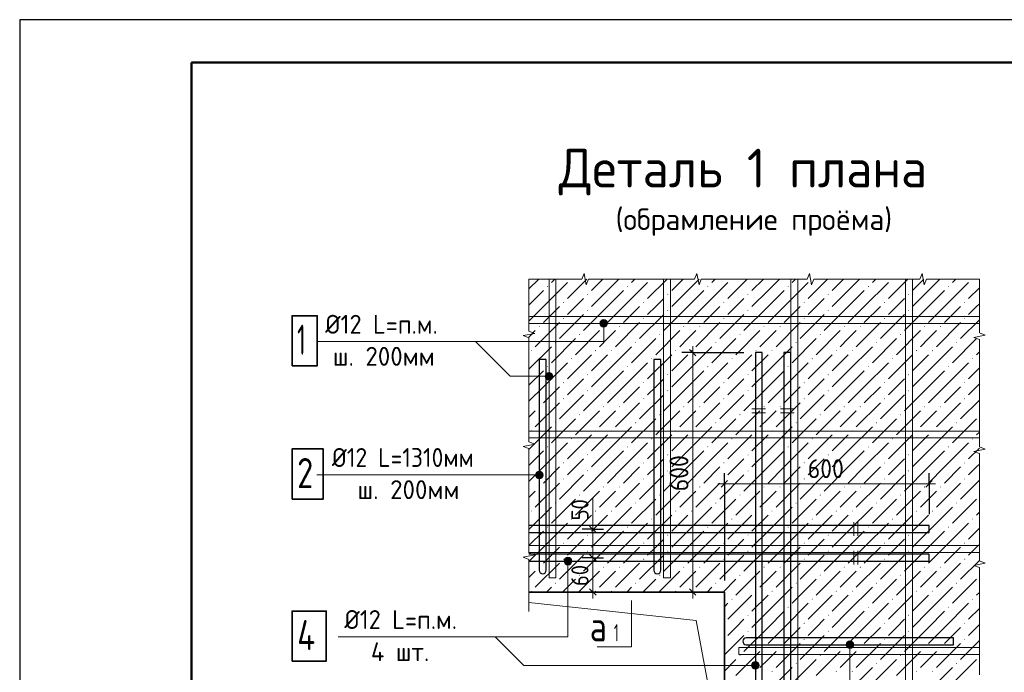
# Model space of a CAD drawing. Header units: millimetres. Extents: x 0 to 50400, y 0 to 35640.
# Tile 16 of 34: x 0 to 13743, y 26525 to 35640. Entities that reach past the tile are written whole.
import ezdxf

# ---------------------------------------------------------------- set-up
doc = ezdxf.new("R2010")
doc.units = ezdxf.units.MM
for name, color, linetype, lineweight in [('Standard', 7, 'Continuous', 25), ('Размерная линия_ общее', 7, 'Continuous', 13), ('Текст_ общее', 7, 'Continuous', 25)]:
    doc.layers.add(name, color=color, linetype=linetype, lineweight=lineweight)
doc.styles.add('ISOCPEUR', font='txt')

msp = doc.modelspace()

# ---------------------------------------------------------------- hatches: boundary and pattern name
at = {"layer": 'Standard', "linetype": 'Continuous', "lineweight": 13, "transparency": 33554687}
for points in [[(7358, 31913), (7365, 31921), (7373, 31913), (7365, 31906)], [(8478, 31913), (8485, 31921), (8493, 31913), (8485, 31906)], [(9598, 31913), (9605, 31921), (9613, 31913), (9605, 31906)], [(10718, 31913), (10725, 31921), (10733, 31913), (10725, 31906)], [(11838, 31913), (11845, 31921), (11853, 31913), (11845, 31906)], [(12958, 31913), (12965, 31921), (12973, 31913), (12965, 31906)], [(7918, 31801), (7925, 31809), (7933, 31801), (7925, 31794)], [(9038, 31801), (9045, 31809), (9053, 31801), (9045, 31794)], [(10158, 31801), (10165, 31809), (10173, 31801), (10165, 31794)], [(11278, 31801), (11285, 31809), (11293, 31801), (11285, 31794)], [(12398, 31801), (12405, 31809), (12413, 31801), (12405, 31794)], [(7582, 31689), (7589, 31697), (7597, 31689), (7589, 31682)], [(8702, 31689), (8709, 31697), (8717, 31689), (8709, 31682)], [(9822, 31689), (9829, 31697), (9837, 31689), (9829, 31682)], [(10942, 31689), (10949, 31697), (10957, 31689), (10949, 31682)], [(12062, 31689), (12069, 31697), (12077, 31689), (12069, 31682)], [(13182, 31689), (13189, 31697), (13197, 31689), (13189, 31682)], [(7582, 31465), (7589, 31473), (7597, 31465), (7589, 31458)], [(7918, 31577), (7925, 31585), (7933, 31577), (7925, 31570)], [(8702, 31465), (8709, 31473), (8717, 31465), (8709, 31458)], [(9038, 31577), (9045, 31585), (9053, 31577), (9045, 31570)], [(9822, 31465), (9829, 31473), (9837, 31465), (9829, 31458)], [(10158, 31577), (10165, 31585), (10173, 31577), (10165, 31570)], [(10942, 31465), (10949, 31473), (10957, 31465), (10949, 31458)], [(11278, 31577), (11285, 31585), (11293, 31577), (11285, 31570)], [(12062, 31465), (12069, 31473), (12077, 31465), (12069, 31458)], [(12398, 31577), (12405, 31585), (12413, 31577), (12405, 31570)], [(13182, 31465), (13189, 31473), (13197, 31465), (13189, 31458)], [(7246, 31353), (7253, 31361), (7261, 31353), (7253, 31346)], [(8142, 31353), (8149, 31361), (8157, 31353), (8149, 31346)], [(8366, 31353), (8373, 31361), (8381, 31353), (8373, 31346)], [(9262, 31353), (9269, 31361), (9277, 31353), (9269, 31346)], [(9486, 31353), (9493, 31361), (9501, 31353), (9493, 31346)], [(10382, 31353), (10389, 31361), (10397, 31353), (10389, 31346)], [(10606, 31353), (10613, 31361), (10621, 31353), (10613, 31346)], [(11502, 31353), (11509, 31361), (11517, 31353), (11509, 31346)], [(11726, 31353), (11733, 31361), (11741, 31353), (11733, 31346)], [(12622, 31353), (12629, 31361), (12637, 31353), (12629, 31346)], [(12846, 31353), (12853, 31361), (12861, 31353), (12853, 31346)], [(7806, 31241), (7813, 31249), (7821, 31241), (7813, 31234)], [(8926, 31241), (8933, 31249), (8941, 31241), (8933, 31234)], [(10046, 31241), (10053, 31249), (10061, 31241), (10053, 31234)], [(11166, 31241), (11173, 31249), (11181, 31241), (11173, 31234)], [(12286, 31241), (12293, 31249), (12301, 31241), (12293, 31234)], [(7470, 31129), (7477, 31137), (7485, 31129), (7477, 31122)], [(8590, 31129), (8597, 31137), (8605, 31129), (8597, 31122)], [(9710, 31129), (9717, 31137), (9725, 31129), (9717, 31122)], [(10830, 31129), (10837, 31137), (10845, 31129), (10837, 31122)], [(11950, 31129), (11957, 31137), (11965, 31129), (11957, 31122)], [(13070, 31129), (13077, 31137), (13085, 31129), (13077, 31122)], [(7134, 31017), (7141, 31025), (7149, 31017), (7141, 31010)], [(8030, 31017), (8037, 31025), (8045, 31017), (8037, 31010)], [(8254, 31017), (8261, 31025), (8269, 31017), (8261, 31010)], [(9150, 31017), (9157, 31025), (9165, 31017), (9157, 31010)], [(9374, 31017), (9381, 31025), (9389, 31017), (9381, 31010)], [(10270, 31017), (10277, 31025), (10285, 31017), (10277, 31010)], [(10494, 31017), (10501, 31025), (10509, 31017), (10501, 31010)], [(11390, 31017), (11397, 31025), (11405, 31017), (11397, 31010)], [(11614, 31017), (11621, 31025), (11629, 31017), (11621, 31010)], [(12510, 31017), (12517, 31025), (12525, 31017), (12517, 31010)], [(12734, 31017), (12741, 31025), (12749, 31017), (12741, 31010)], [(7358, 30793), (7365, 30801), (7373, 30793), (7365, 30786)], [(7694, 30905), (7701, 30913), (7709, 30905), (7701, 30898)], [(8478, 30793), (8485, 30801), (8493, 30793), (8485, 30786)], [(8814, 30905), (8821, 30913), (8829, 30905), (8821, 30898)], [(9598, 30793), (9605, 30801), (9613, 30793), (9605, 30786)], [(9934, 30905), (9941, 30913), (9949, 30905), (9941, 30898)], [(10718, 30793), (10725, 30801), (10733, 30793), (10725, 30786)], [(11054, 30905), (11061, 30913), (11069, 30905), (11061, 30898)], [(11838, 30793), (11845, 30801), (11853, 30793), (11845, 30786)], [(12174, 30905), (12181, 30913), (12189, 30905), (12181, 30898)], [(12958, 30793), (12965, 30801), (12973, 30793), (12965, 30786)], [(13294, 30905), (13301, 30913), (13309, 30905), (13301, 30898)], [(7918, 30681), (7925, 30689), (7933, 30681), (7925, 30674)], [(9038, 30681), (9045, 30689), (9053, 30681), (9045, 30674)], [(10158, 30681), (10165, 30689), (10173, 30681), (10165, 30674)], [(11278, 30681), (11285, 30689), (11293, 30681), (11285, 30674)], [(12398, 30681), (12405, 30689), (12413, 30681), (12405, 30674)], [(7582, 30569), (7589, 30577), (7597, 30569), (7589, 30562)], [(8702, 30569), (8709, 30577), (8717, 30569), (8709, 30562)], [(9822, 30569), (9829, 30577), (9837, 30569), (9829, 30562)], [(10942, 30569), (10949, 30577), (10957, 30569), (10949, 30562)], [(12062, 30569), (12069, 30577), (12077, 30569), (12069, 30562)], [(13182, 30569), (13189, 30577), (13197, 30569), (13189, 30562)], [(7918, 30457), (7925, 30465), (7933, 30457), (7925, 30450)], [(9038, 30457), (9045, 30465), (9053, 30457), (9045, 30450)], [(10158, 30457), (10165, 30465), (10173, 30457), (10165, 30450)], [(11278, 30457), (11285, 30465), (11293, 30457), (11285, 30450)], [(12398, 30457), (12405, 30465), (12413, 30457), (12405, 30450)], [(7246, 30233), (7253, 30241), (7261, 30233), (7253, 30226)], [(7582, 30345), (7589, 30353), (7597, 30345), (7589, 30338)], [(8142, 30233), (8149, 30241), (8157, 30233), (8149, 30226)], [(8366, 30233), (8373, 30241), (8381, 30233), (8373, 30226)], [(8702, 30345), (8709, 30353), (8717, 30345), (8709, 30338)], [(9262, 30233), (9269, 30241), (9277, 30233), (9269, 30226)], [(9486, 30233), (9493, 30241), (9501, 30233), (9493, 30226)], [(9822, 30345), (9829, 30353), (9837, 30345), (9829, 30338)], [(10382, 30233), (10389, 30241), (10397, 30233), (10389, 30226)], [(10606, 30233), (10613, 30241), (10621, 30233), (10613, 30226)], [(10942, 30345), (10949, 30353), (10957, 30345), (10949, 30338)], [(11502, 30233), (11509, 30241), (11517, 30233), (11509, 30226)], [(11726, 30233), (11733, 30241), (11741, 30233), (11733, 30226)], [(12062, 30345), (12069, 30353), (12077, 30345), (12069, 30338)], [(12622, 30233), (12629, 30241), (12637, 30233), (12629, 30226)], [(12846, 30233), (12853, 30241), (12861, 30233), (12853, 30226)], [(13182, 30345), (13189, 30353), (13197, 30345), (13189, 30338)], [(7806, 30121), (7813, 30129), (7821, 30121), (7813, 30114)], [(8926, 30121), (8933, 30129), (8941, 30121), (8933, 30114)], [(10046, 30121), (10053, 30129), (10061, 30121), (10053, 30114)], [(11166, 30121), (11173, 30129), (11181, 30121), (11173, 30114)], [(12286, 30121), (12293, 30129), (12301, 30121), (12293, 30114)], [(7470, 30009), (7477, 30017), (7485, 30009), (7477, 30002)], [(8590, 30009), (8597, 30017), (8605, 30009), (8597, 30002)], [(9710, 30009), (9717, 30017), (9725, 30009), (9717, 30002)], [(10830, 30009), (10837, 30017), (10845, 30009), (10837, 30002)], [(11950, 30009), (11957, 30017), (11965, 30009), (11957, 30002)], [(13070, 30009), (13077, 30017), (13085, 30009), (13077, 30002)], [(7134, 29897), (7141, 29905), (7149, 29897), (7141, 29890)], [(8030, 29897), (8037, 29905), (8045, 29897), (8037, 29890)], [(8254, 29897), (8261, 29905), (8269, 29897), (8261, 29890)], [(9150, 29897), (9157, 29905), (9165, 29897), (9157, 29890)], [(9374, 29897), (9381, 29905), (9389, 29897), (9381, 29890)], [(10270, 29897), (10277, 29905), (10285, 29897), (10277, 29890)], [(10494, 29897), (10501, 29905), (10509, 29897), (10501, 29890)], [(11390, 29897), (11397, 29905), (11405, 29897), (11397, 29890)], [(11614, 29897), (11621, 29905), (11629, 29897), (11621, 29890)], [(12510, 29897), (12517, 29905), (12525, 29897), (12517, 29890)], [(12734, 29897), (12741, 29905), (12749, 29897), (12741, 29890)], [(7694, 29785), (7701, 29793), (7709, 29785), (7701, 29778)], [(8814, 29785), (8821, 29793), (8829, 29785), (8821, 29778)], [(9934, 29785), (9941, 29793), (9949, 29785), (9941, 29778)], [(11054, 29785), (11061, 29793), (11069, 29785), (11061, 29778)], [(12174, 29785), (12181, 29793), (12189, 29785), (12181, 29778)], [(13294, 29785), (13301, 29793), (13309, 29785), (13301, 29778)], [(7358, 29673), (7365, 29681), (7373, 29673), (7365, 29666)], [(7918, 29561), (7925, 29569), (7933, 29561), (7925, 29554)], [(8478, 29673), (8485, 29681), (8493, 29673), (8485, 29666)], [(9038, 29561), (9045, 29569), (9053, 29561), (9045, 29554)], [(9598, 29673), (9605, 29681), (9613, 29673), (9605, 29666)], [(10158, 29561), (10165, 29569), (10173, 29561), (10165, 29554)], [(10718, 29673), (10725, 29681), (10733, 29673), (10725, 29666)], [(11278, 29561), (11285, 29569), (11293, 29561), (11285, 29554)], [(11838, 29673), (11845, 29681), (11853, 29673), (11845, 29666)], [(12398, 29561), (12405, 29569), (12413, 29561), (12405, 29554)], [(12958, 29673), (12965, 29681), (12973, 29673), (12965, 29666)], [(7582, 29449), (7589, 29457), (7597, 29449), (7589, 29442)], [(8702, 29449), (8709, 29457), (8717, 29449), (8709, 29442)], [(9822, 29449), (9829, 29457), (9837, 29449), (9829, 29442)], [(10942, 29449), (10949, 29457), (10957, 29449), (10949, 29442)], [(12062, 29449), (12069, 29457), (12077, 29449), (12069, 29442)], [(13182, 29449), (13189, 29457), (13197, 29449), (13189, 29442)], [(7918, 29337), (7925, 29345), (7933, 29337), (7925, 29330)], [(9038, 29337), (9045, 29345), (9053, 29337), (9045, 29330)], [(10158, 29337), (10165, 29345), (10173, 29337), (10165, 29330)], [(11278, 29337), (11285, 29345), (11293, 29337), (11285, 29330)], [(12398, 29337), (12405, 29345), (12413, 29337), (12405, 29330)], [(7582, 29225), (7589, 29233), (7597, 29225), (7589, 29218)], [(8702, 29225), (8709, 29233), (8717, 29225), (8709, 29218)], [(9822, 29225), (9829, 29233), (9837, 29225), (9829, 29218)], [(10942, 29225), (10949, 29233), (10957, 29225), (10949, 29218)], [(12062, 29225), (12069, 29233), (12077, 29225), (12069, 29218)], [(13182, 29225), (13189, 29233), (13197, 29225), (13189, 29218)], [(7246, 29113), (7253, 29121), (7261, 29113), (7253, 29106)], [(7806, 29001), (7813, 29009), (7821, 29001), (7813, 28994)], [(8142, 29113), (8149, 29121), (8157, 29113), (8149, 29106)], [(8366, 29113), (8373, 29121), (8381, 29113), (8373, 29106)], [(8926, 29001), (8933, 29009), (8941, 29001), (8933, 28994)], [(9262, 29113), (9269, 29121), (9277, 29113), (9269, 29106)], [(9486, 29113), (9493, 29121), (9501, 29113), (9493, 29106)], [(10046, 29001), (10053, 29009), (10061, 29001), (10053, 28994)], [(10382, 29113), (10389, 29121), (10397, 29113), (10389, 29106)], [(10606, 29113), (10613, 29121), (10621, 29113), (10613, 29106)], [(11166, 29001), (11173, 29009), (11181, 29001), (11173, 28994)], [(11502, 29113), (11509, 29121), (11517, 29113), (11509, 29106)], [(11726, 29113), (11733, 29121), (11741, 29113), (11733, 29106)], [(12286, 29001), (12293, 29009), (12301, 29001), (12293, 28994)], [(12622, 29113), (12629, 29121), (12637, 29113), (12629, 29106)], [(12846, 29113), (12853, 29121), (12861, 29113), (12853, 29106)], [(7470, 28889), (7477, 28897), (7485, 28889), (7477, 28882)], [(8590, 28889), (8597, 28897), (8605, 28889), (8597, 28882)], [(9710, 28889), (9717, 28897), (9725, 28889), (9717, 28882)], [(10830, 28889), (10837, 28897), (10845, 28889), (10837, 28882)], [(11950, 28889), (11957, 28897), (11965, 28889), (11957, 28882)], [(13070, 28889), (13077, 28897), (13085, 28889), (13077, 28882)], [(7134, 28777), (7141, 28785), (7149, 28777), (7141, 28770)], [(8030, 28777), (8037, 28785), (8045, 28777), (8037, 28770)], [(8254, 28777), (8261, 28785), (8269, 28777), (8261, 28770)], [(9150, 28777), (9157, 28785), (9165, 28777), (9157, 28770)], [(9374, 28777), (9381, 28785), (9389, 28777), (9381, 28770)], [(10270, 28777), (10277, 28785), (10285, 28777), (10277, 28770)], [(10494, 28777), (10501, 28785), (10509, 28777), (10501, 28770)], [(11390, 28777), (11397, 28785), (11405, 28777), (11397, 28770)], [(11614, 28777), (11621, 28785), (11629, 28777), (11621, 28770)], [(12510, 28777), (12517, 28785), (12525, 28777), (12517, 28770)], [(12734, 28777), (12741, 28785), (12749, 28777), (12741, 28770)], [(7694, 28665), (7701, 28673), (7709, 28665), (7701, 28658)], [(8814, 28665), (8821, 28673), (8829, 28665), (8821, 28658)], [(9934, 28665), (9941, 28673), (9949, 28665), (9941, 28658)], [(11054, 28665), (11061, 28673), (11069, 28665), (11061, 28658)], [(12174, 28665), (12181, 28673), (12189, 28665), (12181, 28658)], [(13294, 28665), (13301, 28673), (13309, 28665), (13301, 28658)], [(7358, 28553), (7365, 28561), (7373, 28553), (7365, 28546)], [(7918, 28441), (7925, 28449), (7933, 28441), (7925, 28434)], [(8478, 28553), (8485, 28561), (8493, 28553), (8485, 28546)], [(9038, 28441), (9045, 28449), (9053, 28441), (9045, 28434)], [(9598, 28553), (9605, 28561), (9613, 28553), (9605, 28546)], [(10158, 28441), (10165, 28449), (10173, 28441), (10165, 28434)], [(10718, 28553), (10725, 28561), (10733, 28553), (10725, 28546)], [(11278, 28441), (11285, 28449), (11293, 28441), (11285, 28434)], [(11838, 28553), (11845, 28561), (11853, 28553), (11845, 28546)], [(12398, 28441), (12405, 28449), (12413, 28441), (12405, 28434)], [(12958, 28553), (12965, 28561), (12973, 28553), (12965, 28546)], [(7582, 28329), (7589, 28337), (7597, 28329), (7589, 28322)], [(8702, 28329), (8709, 28337), (8717, 28329), (8709, 28322)], [(9822, 28329), (9829, 28337), (9837, 28329), (9829, 28322)], [(10942, 28329), (10949, 28337), (10957, 28329), (10949, 28322)], [(12062, 28329), (12069, 28337), (12077, 28329), (12069, 28322)], [(13182, 28329), (13189, 28337), (13197, 28329), (13189, 28322)], [(7918, 28217), (7925, 28225), (7933, 28217), (7925, 28210)], [(9038, 28217), (9045, 28225), (9053, 28217), (9045, 28210)], [(10158, 28217), (10165, 28225), (10173, 28217), (10165, 28210)], [(11278, 28217), (11285, 28225), (11293, 28217), (11285, 28210)], [(12398, 28217), (12405, 28225), (12413, 28217), (12405, 28210)], [(7582, 28105), (7589, 28113), (7597, 28105), (7589, 28098)], [(8702, 28105), (8709, 28113), (8717, 28105), (8709, 28098)], [(9822, 28105), (9829, 28113), (9837, 28105), (9829, 28098)], [(10942, 28105), (10949, 28113), (10957, 28105), (10949, 28098)], [(12062, 28105), (12069, 28113), (12077, 28105), (12069, 28098)], [(13182, 28105), (13189, 28113), (13197, 28105), (13189, 28098)], [(7246, 27993), (7253, 28001), (7261, 27993), (7253, 27986)], [(8142, 27993), (8149, 28001), (8157, 27993), (8149, 27986)], [(8366, 27993), (8373, 28001), (8381, 27993), (8373, 27986)], [(9262, 27993), (9269, 28001), (9277, 27993), (9269, 27986)], [(9486, 27993), (9493, 28001), (9501, 27993), (9493, 27986)], [(10382, 27993), (10389, 28001), (10397, 27993), (10389, 27986)], [(10606, 27993), (10613, 28001), (10621, 27993), (10613, 27986)], [(11502, 27993), (11509, 28001), (11517, 27993), (11509, 27986)], [(11726, 27993), (11733, 28001), (11741, 27993), (11733, 27986)], [(12622, 27993), (12629, 28001), (12637, 27993), (12629, 27986)], [(12846, 27993), (12853, 28001), (12861, 27993), (12853, 27986)], [(7470, 27769), (7477, 27777), (7485, 27769), (7477, 27762)], [(7806, 27881), (7813, 27889), (7821, 27881), (7813, 27874)], [(8590, 27769), (8597, 27777), (8605, 27769), (8597, 27762)], [(8926, 27881), (8933, 27889), (8941, 27881), (8933, 27874)], [(9710, 27769), (9717, 27777), (9725, 27769), (9717, 27762)], [(10046, 27881), (10053, 27889), (10061, 27881), (10053, 27874)], [(10830, 27769), (10837, 27777), (10845, 27769), (10837, 27762)], [(11166, 27881), (11173, 27889), (11181, 27881), (11173, 27874)], [(11950, 27769), (11957, 27777), (11965, 27769), (11957, 27762)], [(12286, 27881), (12293, 27889), (12301, 27881), (12293, 27874)], [(13070, 27769), (13077, 27777), (13085, 27769), (13077, 27762)], [(7134, 27657), (7141, 27665), (7149, 27657), (7141, 27650)], [(8030, 27657), (8037, 27665), (8045, 27657), (8037, 27650)], [(8254, 27657), (8261, 27665), (8269, 27657), (8261, 27650)], [(9150, 27657), (9157, 27665), (9165, 27657), (9157, 27650)], [(9374, 27657), (9381, 27665), (9389, 27657), (9381, 27650)], [(10270, 27657), (10277, 27665), (10285, 27657), (10277, 27650)], [(10494, 27657), (10501, 27665), (10509, 27657), (10501, 27650)], [(11390, 27657), (11397, 27665), (11405, 27657), (11397, 27650)], [(11614, 27657), (11621, 27665), (11629, 27657), (11621, 27650)], [(12510, 27657), (12517, 27665), (12525, 27657), (12517, 27650)], [(12734, 27657), (12741, 27665), (12749, 27657), (12741, 27650)], [(9934, 27545), (9941, 27553), (9949, 27545), (9941, 27538)], [(11054, 27545), (11061, 27553), (11069, 27545), (11061, 27538)], [(12174, 27545), (12181, 27553), (12189, 27545), (12181, 27538)], [(13294, 27545), (13301, 27553), (13309, 27545), (13301, 27538)], [(10718, 27433), (10725, 27441), (10733, 27433), (10725, 27426)], [(11838, 27433), (11845, 27441), (11853, 27433), (11845, 27426)], [(12958, 27433), (12965, 27441), (12973, 27433), (12965, 27426)], [(10158, 27321), (10165, 27329), (10173, 27321), (10165, 27314)], [(10942, 27209), (10949, 27217), (10957, 27209), (10949, 27202)], [(11278, 27321), (11285, 27329), (11293, 27321), (11285, 27314)], [(12062, 27209), (12069, 27217), (12077, 27209), (12069, 27202)], [(12398, 27321), (12405, 27329), (12413, 27321), (12405, 27314)], [(13182, 27209), (13189, 27217), (13197, 27209), (13189, 27202)], [(9836, 27211), (9837, 27209), (9836, 27208)], [(10158, 27097), (10165, 27105), (10173, 27097), (10165, 27090)], [(11278, 27097), (11285, 27105), (11293, 27097), (11285, 27090)], [(12398, 27097), (12405, 27105), (12413, 27097), (12405, 27090)], [(9836, 26987), (9837, 26985), (9836, 26984)], [(10942, 26985), (10949, 26993), (10957, 26985), (10949, 26978)], [(12062, 26985), (12069, 26993), (12077, 26985), (12069, 26978)], [(13182, 26985), (13189, 26993), (13197, 26985), (13189, 26978)], [(10382, 26873), (10389, 26881), (10397, 26873), (10389, 26866)], [(10606, 26873), (10613, 26881), (10621, 26873), (10613, 26866)], [(11502, 26873), (11509, 26881), (11517, 26873), (11509, 26866)], [(11726, 26873), (11733, 26881), (11741, 26873), (11733, 26866)], [(12622, 26873), (12629, 26881), (12637, 26873), (12629, 26866)], [(12846, 26873), (12853, 26881), (12861, 26873), (12853, 26866)], [(10046, 26761), (10053, 26769), (10061, 26761), (10053, 26754)], [(11166, 26761), (11173, 26769), (11181, 26761), (11173, 26754)], [(12286, 26761), (12293, 26769), (12301, 26761), (12293, 26754)], [(10270, 26537), (10277, 26545), (10285, 26537), (10277, 26530)], [(10494, 26537), (10501, 26545), (10509, 26537), (10501, 26530)], [(10830, 26649), (10837, 26657), (10845, 26649), (10837, 26642)], [(11390, 26537), (11397, 26545), (11405, 26537), (11397, 26530)], [(11614, 26537), (11621, 26545), (11629, 26537), (11621, 26530)], [(11950, 26649), (11957, 26657), (11965, 26649), (11957, 26642)], [(12510, 26537), (12517, 26545), (12525, 26537), (12517, 26530)], [(12734, 26537), (12741, 26545), (12749, 26537), (12741, 26530)], [(13070, 26649), (13077, 26657), (13085, 26649), (13077, 26642)]]:
    msp.add_hatch(color=7, dxfattribs=at).paths.add_polyline_path(points, flags=16)
for points in [[(7205, 29254), (7205, 29308), (7198, 29281)], [(7205, 29308), (7225, 29235), (7225, 29328)], [(7205, 29308), (7205, 29254), (7225, 29235)], [(7225, 29328), (7252, 29227), (7252, 29335)], [(7225, 29328), (7225, 29235), (7252, 29227)], [(7252, 29335), (7252, 29227), (7279, 29235)], [(7252, 29335), (7279, 29235), (7279, 29328)], [(7279, 29328), (7279, 29235), (7298, 29254)], [(7279, 29328), (7298, 29254), (7298, 29308)], [(7298, 29308), (7298, 29254), (7306, 29281)], [(11534, 26910), (11642, 26910), (11634, 26937)], [(11534, 26910), (11634, 26937), (11541, 26937)], [(11541, 26937), (11634, 26937), (11615, 26956)], [(11541, 26937), (11615, 26956), (11561, 26956)], [(11561, 26956), (11615, 26956), (11588, 26964)], [(11541, 26883), (11642, 26910), (11534, 26910)], [(11541, 26883), (11634, 26883), (11642, 26910)], [(11561, 26863), (11634, 26883), (11541, 26883)], [(11561, 26863), (11615, 26863), (11634, 26883)], [(11615, 26863), (11561, 26863), (11588, 26856)]]:
    msp.add_hatch(color=7, dxfattribs=at).paths.add_polyline_path(points)
at = {"layer": 'Текст_ общее', "linetype": 'Continuous', "lineweight": 13, "transparency": 33554687}
for points in [[(8199, 31425), (8106, 31425), (8098, 31398)], [(8199, 31425), (8098, 31398), (8206, 31398)], [(8206, 31398), (8098, 31398), (8106, 31371)], [(8179, 31444), (8125, 31444), (8106, 31425)], [(8179, 31444), (8106, 31425), (8199, 31425)], [(8206, 31398), (8106, 31371), (8199, 31371)], [(8199, 31371), (8106, 31371), (8125, 31351)], [(8125, 31444), (8179, 31444), (8152, 31452)], [(8199, 31371), (8125, 31351), (8179, 31351)], [(8179, 31351), (8125, 31351), (8152, 31344)], [(7341, 30633), (7341, 30687), (7334, 30660)], [(7361, 30614), (7361, 30707), (7341, 30687)], [(7361, 30614), (7341, 30687), (7341, 30633)], [(7388, 30606), (7388, 30714), (7361, 30707)], [(7388, 30606), (7361, 30707), (7361, 30614)], [(7415, 30614), (7415, 30707), (7388, 30714)], [(7415, 30614), (7388, 30714), (7388, 30606)], [(7434, 30633), (7434, 30687), (7415, 30707)], [(7434, 30633), (7415, 30707), (7415, 30614)], [(7434, 30687), (7434, 30633), (7442, 30660)], [(7700, 28105), (7607, 28105), (7599, 28078)], [(7700, 28105), (7599, 28078), (7707, 28078)], [(7707, 28078), (7599, 28078), (7607, 28051)], [(7680, 28124), (7626, 28124), (7607, 28105)], [(7680, 28124), (7607, 28105), (7700, 28105)], [(7707, 28078), (7607, 28051), (7700, 28051)], [(7700, 28051), (7607, 28051), (7626, 28031)], [(7626, 28124), (7680, 28124), (7653, 28132)], [(7700, 28051), (7626, 28031), (7680, 28031)], [(7680, 28031), (7626, 28031), (7653, 28024)], [(10241, 26575), (10241, 26668), (10221, 26649)], [(10268, 26568), (10268, 26676), (10241, 26668)], [(10268, 26568), (10241, 26668), (10241, 26575)], [(10295, 26575), (10295, 26668), (10268, 26676)], [(10295, 26575), (10268, 26676), (10268, 26568)], [(10314, 26595), (10314, 26649), (10295, 26668)], [(10314, 26595), (10295, 26668), (10295, 26575)], [(10221, 26595), (10221, 26649), (10214, 26622)], [(10241, 26575), (10221, 26649), (10221, 26595)], [(10314, 26649), (10314, 26595), (10322, 26622)]]:
    msp.add_hatch(color=7, dxfattribs=at).paths.add_polyline_path(points)

# ---------------------------------------------------------------- linework, layer by layer
at = {"layer": 'Standard', "color": 7, "linetype": 'Continuous', "lineweight": 25, "transparency": 33554687}
for p, q in [((2400, 35040), (2400, 1270)), ((10268, 30990), (10268, 25646)), ((10668, 30990), (10668, 25646)), ((12692, 28574), (7108, 28574)), ((12692, 28174), (7108, 28174))]:
    msp.add_line(p, q, dxfattribs=at)
at = {"layer": 'Standard', "color": 7, "linetype": 'Continuous', "lineweight": 13, "transparency": 33554687}
for p, q in [((7846, 32016), (7878, 32096)), ((7878, 32096), (7909, 31935)), ((9419, 32016), (9450, 32096)), ((9450, 32096), (9482, 31935)), ((10991, 32016), (11022, 32096)), ((11022, 32096), (11054, 31935)), ((12563, 32016), (12595, 32096)), ((12595, 32096), (12626, 31935)), ((7108, 32016), (7846, 32016)), ((7108, 32016), (7108, 32016)), ((7108, 31289), (7108, 32015)), ((7909, 31935), (7941, 32016)), ((7941, 32016), (8680, 32016)), ((8680, 32016), (9419, 32016)), ((9482, 31935), (9513, 32016)), ((9513, 32016), (10252, 32016)), ((10252, 32016), (10991, 32016)), ((11054, 31935), (11085, 32016)), ((11085, 32016), (11824, 32016)), ((11824, 32016), (12563, 32016)), ((12626, 31935), (12657, 32016)), ((12657, 32016), (13396, 32016)), ((13396, 32016), (13396, 32016)), ((13396, 32015), (13396, 31267)), ((7028, 31227), (7188, 31258)), ((7108, 31196), (7028, 31227)), ((7188, 31258), (7108, 31289)), ((13476, 31235), (13316, 31203)), ((13316, 31203), (13396, 31172)), ((13396, 31267), (13476, 31235)), ((7108, 30469), (7108, 31196)), ((13396, 31172), (13396, 30423)), ((7108, 29742), (7108, 30469)), ((13396, 30423), (13396, 29675)), ((10412, 30206), (10220, 30206)), ((10412, 30150), (10220, 30150)), ((10812, 30206), (10620, 30206)), ((10812, 30150), (10620, 30150)), ((7028, 29680), (7188, 29711)), ((7188, 29711), (7108, 29742)), ((7108, 29649), (7028, 29680)), ((7108, 28922), (7108, 29649)), ((13476, 29643), (13316, 29611)), ((13316, 29611), (13396, 29579)), ((13396, 29675), (13476, 29643)), ((13396, 29579), (13396, 28831)), ((7198, 29281), (7198, 29281)), ((7252, 29335), (7252, 29335)), ((7306, 29281), (7306, 29281)), ((7252, 29227), (7252, 29227)), ((7108, 28195), (7108, 28922)), ((8000, 28523), (8000, 28963)), ((13396, 28831), (13396, 28082)), ((11644, 28430), (11644, 28622)), ((11700, 28430), (11700, 28622)), ((7188, 28164), (7108, 28195)), ((11644, 28030), (11644, 28222)), ((11700, 28030), (11700, 28222)), ((7028, 28133), (7188, 28164)), ((7108, 28102), (7028, 28133)), ((7108, 27375), (7108, 28102)), ((13476, 28050), (13316, 28019)), ((13396, 28082), (13476, 28050)), ((13316, 28019), (13396, 27987)), ((13396, 27987), (13396, 27238)), ((8540, 27529), (8540, 26883)), ((13396, 27238), (13396, 26490)), ((11588, 26964), (11588, 26964)), ((8540, 26883), (8060, 26883)), ((11534, 26910), (11534, 26910)), ((11588, 26856), (11588, 26856)), ((11642, 26910), (11642, 26910))]:
    msp.add_line(p, q, dxfattribs=at)
at = {"layer": 'Standard', "color": 254, "linetype": 'Continuous', "lineweight": 13, "transparency": 33554687}
for p, q in [((7108, 31879), (7244, 32016)), ((7309, 31633), (7645, 31969)), ((7468, 32016), (7421, 31969)), ((7916, 32016), (7645, 31745)), ((8140, 32016), (7981, 31857)), ((8205, 31857), (8364, 32016)), ((8429, 31633), (8765, 31969)), ((8588, 32016), (8541, 31969)), ((9036, 32016), (8765, 31745)), ((9260, 32016), (9101, 31857)), ((9325, 31857), (9484, 32016)), ((9549, 31633), (9885, 31969)), ((9708, 32016), (9661, 31969)), ((10156, 32016), (9885, 31745)), ((10380, 32016), (10221, 31857)), ((10445, 31857), (10604, 32016)), ((10669, 31633), (11005, 31969)), ((10828, 32016), (10781, 31969)), ((11276, 32016), (11005, 31745)), ((11500, 32016), (11341, 31857)), ((11565, 31857), (11724, 32016)), ((11789, 31633), (12125, 31969)), ((11948, 32016), (11901, 31969)), ((12396, 32016), (12125, 31745)), ((12620, 32016), (12461, 31857)), ((12685, 31857), (12844, 32016)), ((12909, 31633), (13245, 31969)), ((13068, 32016), (13021, 31969)), ((13396, 31896), (13245, 31745)), ((7309, 31857), (7108, 31655)), ((8205, 31857), (7981, 31633)), ((8429, 31857), (8205, 31633)), ((9325, 31857), (9101, 31633)), ((9549, 31857), (9325, 31633)), ((10445, 31857), (10221, 31633)), ((10669, 31857), (10445, 31633)), ((11565, 31857), (11341, 31633)), ((11789, 31857), (11565, 31633)), ((12685, 31857), (12461, 31633)), ((12909, 31857), (12685, 31633)), ((7309, 31633), (7108, 31431)), ((7533, 31633), (7309, 31409)), ((7645, 31521), (7757, 31633)), ((7757, 31633), (7869, 31745)), ((8205, 31633), (7869, 31297)), ((8429, 31633), (8205, 31409)), ((8653, 31633), (8429, 31409)), ((8765, 31521), (8877, 31633)), ((8877, 31633), (8989, 31745)), ((9325, 31633), (8989, 31297)), ((9549, 31633), (9325, 31409)), ((9773, 31633), (9549, 31409)), ((9885, 31521), (9997, 31633)), ((9997, 31633), (10109, 31745)), ((10445, 31633), (10109, 31297)), ((10669, 31633), (10445, 31409)), ((10893, 31633), (10669, 31409)), ((11005, 31521), (11117, 31633)), ((11117, 31633), (11229, 31745)), ((11565, 31633), (11229, 31297)), ((11789, 31633), (11565, 31409)), ((12013, 31633), (11789, 31409)), ((12125, 31521), (12237, 31633)), ((12237, 31633), (12349, 31745)), ((12685, 31633), (12349, 31297)), ((12909, 31633), (12685, 31409)), ((13133, 31633), (12909, 31409)), ((13245, 31521), (13357, 31633)), ((13357, 31633), (13396, 31672)), ((7869, 31521), (7533, 31185)), ((8989, 31521), (8653, 31185)), ((10109, 31521), (9773, 31185)), ((11229, 31521), (10893, 31185)), ((12349, 31521), (12013, 31185)), ((7533, 31409), (7197, 31073)), ((8653, 31409), (8317, 31073)), ((9773, 31409), (9437, 31073)), ((10893, 31409), (10557, 31073)), ((12013, 31409), (11677, 31073)), ((13133, 31409), (12797, 31073)), ((13396, 31448), (13133, 31185)), ((7108, 31207), (7197, 31297)), ((8093, 31297), (7757, 30961)), ((8205, 31185), (8317, 31297)), ((9213, 31297), (8877, 30961)), ((9325, 31185), (9437, 31297)), ((10333, 31297), (9997, 30961)), ((10445, 31185), (10557, 31297)), ((11453, 31297), (11117, 30961)), ((11565, 31185), (11677, 31297)), ((12573, 31297), (12237, 30961)), ((12685, 31185), (12797, 31297)), ((7108, 30759), (7421, 31073)), ((7757, 31185), (7421, 30849)), ((8093, 31073), (8205, 31185)), ((8205, 30737), (8541, 31073)), ((8877, 31185), (8541, 30849)), ((9213, 31073), (9325, 31185)), ((9325, 30737), (9661, 31073)), ((9997, 31185), (9661, 30849)), ((10333, 31073), (10445, 31185)), ((10445, 30737), (10781, 31073)), ((11117, 31185), (10781, 30849)), ((11453, 31073), (11565, 31185)), ((11565, 30737), (11901, 31073)), ((12237, 31185), (11901, 30849)), ((12573, 31073), (12685, 31185)), ((12685, 30737), (13021, 31073)), ((13357, 31185), (13021, 30849)), ((7981, 30961), (7645, 30625)), ((8205, 30961), (7981, 30737)), ((9101, 30961), (8765, 30625)), ((9325, 30961), (9101, 30737)), ((10221, 30961), (9885, 30625)), ((10445, 30961), (10221, 30737)), ((11341, 30961), (11005, 30625)), ((11565, 30961), (11341, 30737)), ((12461, 30961), (12125, 30625)), ((12685, 30961), (12461, 30737)), ((13396, 31000), (13357, 30961)), ((7309, 30513), (7645, 30849)), ((8429, 30513), (8765, 30849)), ((9549, 30513), (9885, 30849)), ((10669, 30513), (11005, 30849)), ((11789, 30513), (12125, 30849)), ((12909, 30513), (13245, 30849)), ((7309, 30737), (7108, 30535)), ((8205, 30737), (7981, 30513)), ((8429, 30737), (8205, 30513)), ((9325, 30737), (9101, 30513)), ((9549, 30737), (9325, 30513)), ((10445, 30737), (10221, 30513)), ((10669, 30737), (10445, 30513)), ((11565, 30737), (11341, 30513)), ((11789, 30737), (11565, 30513)), ((12685, 30737), (12461, 30513)), ((12909, 30737), (12685, 30513)), ((13396, 30776), (13245, 30625)), ((7309, 30513), (7108, 30311)), ((7533, 30513), (7309, 30289)), ((7645, 30401), (7757, 30513)), ((7757, 30513), (7869, 30625)), ((8205, 30513), (7869, 30177)), ((8429, 30513), (8205, 30289)), ((8653, 30513), (8429, 30289)), ((8765, 30401), (8877, 30513)), ((8877, 30513), (8989, 30625)), ((9325, 30513), (8989, 30177)), ((9549, 30513), (9325, 30289)), ((9773, 30513), (9549, 30289)), ((9885, 30401), (9997, 30513)), ((9997, 30513), (10109, 30625)), ((10445, 30513), (10109, 30177)), ((10669, 30513), (10445, 30289)), ((10893, 30513), (10669, 30289)), ((11005, 30401), (11117, 30513)), ((11117, 30513), (11229, 30625)), ((11565, 30513), (11229, 30177)), ((11789, 30513), (11565, 30289)), ((12013, 30513), (11789, 30289)), ((12125, 30401), (12237, 30513)), ((12237, 30513), (12349, 30625)), ((12685, 30513), (12349, 30177)), ((12909, 30513), (12685, 30289)), ((13133, 30513), (12909, 30289)), ((13245, 30401), (13357, 30513)), ((13357, 30513), (13396, 30552)), ((7869, 30401), (7533, 30065)), ((8989, 30401), (8653, 30065)), ((10109, 30401), (9773, 30065)), ((11229, 30401), (10893, 30065)), ((12349, 30401), (12013, 30065)), ((7533, 30289), (7197, 29953)), ((8653, 30289), (8317, 29953)), ((9773, 30289), (9437, 29953)), ((10893, 30289), (10557, 29953)), ((12013, 30289), (11677, 29953)), ((13133, 30289), (12797, 29953)), ((13396, 30328), (13133, 30065)), ((7108, 30087), (7197, 30177)), ((8093, 30177), (7757, 29841)), ((8205, 30065), (8317, 30177)), ((9213, 30177), (8877, 29841)), ((9325, 30065), (9437, 30177)), ((10333, 30177), (9997, 29841)), ((10445, 30065), (10557, 30177)), ((11453, 30177), (11117, 29841)), ((11565, 30065), (11677, 30177)), ((12573, 30177), (12237, 29841)), ((12685, 30065), (12797, 30177)), ((7757, 30065), (7421, 29729)), ((8093, 29953), (8205, 30065)), ((8877, 30065), (8541, 29729)), ((9213, 29953), (9325, 30065)), ((9997, 30065), (9661, 29729)), ((10333, 29953), (10445, 30065)), ((11117, 30065), (10781, 29729)), ((11453, 29953), (11565, 30065)), ((12237, 30065), (11901, 29729)), ((12573, 29953), (12685, 30065)), ((13357, 30065), (13021, 29729)), ((7108, 29639), (7421, 29953)), ((7981, 29841), (7645, 29505)), ((8205, 29841), (7981, 29617)), ((8205, 29617), (8541, 29953)), ((9101, 29841), (8765, 29505)), ((9325, 29841), (9101, 29617)), ((9325, 29617), (9661, 29953)), ((10221, 29841), (9885, 29505)), ((10445, 29841), (10221, 29617)), ((10445, 29617), (10781, 29953)), ((11341, 29841), (11005, 29505)), ((11565, 29841), (11341, 29617)), ((11565, 29617), (11901, 29953)), ((12461, 29841), (12125, 29505)), ((12685, 29841), (12461, 29617)), ((12685, 29617), (13021, 29953)), ((13396, 29880), (13357, 29841)), ((7309, 29393), (7645, 29729)), ((8429, 29393), (8765, 29729)), ((9549, 29393), (9885, 29729)), ((10669, 29393), (11005, 29729)), ((11789, 29393), (12125, 29729)), ((12909, 29393), (13245, 29729)), ((7309, 29617), (7108, 29415)), ((8205, 29617), (7981, 29393)), ((8429, 29617), (8205, 29393)), ((9325, 29617), (9101, 29393)), ((9549, 29617), (9325, 29393)), ((10445, 29617), (10221, 29393)), ((10669, 29617), (10445, 29393)), ((11565, 29617), (11341, 29393)), ((11789, 29617), (11565, 29393)), ((12685, 29617), (12461, 29393)), ((12909, 29617), (12685, 29393)), ((13396, 29656), (13245, 29505)), ((7757, 29393), (7869, 29505)), ((8877, 29393), (8989, 29505)), ((9997, 29393), (10109, 29505)), ((11117, 29393), (11229, 29505)), ((12237, 29393), (12349, 29505)), ((13357, 29393), (13396, 29432)), ((7309, 29393), (7108, 29191)), ((7533, 29393), (7309, 29169)), ((7869, 29281), (7533, 28945)), ((7645, 29281), (7757, 29393)), ((8205, 29393), (7869, 29057)), ((8429, 29393), (8205, 29169)), ((8653, 29393), (8429, 29169)), ((8989, 29281), (8653, 28945)), ((8765, 29281), (8877, 29393)), ((9325, 29393), (8989, 29057)), ((9549, 29393), (9325, 29169)), ((9773, 29393), (9549, 29169)), ((10109, 29281), (9773, 28945)), ((9885, 29281), (9997, 29393)), ((10445, 29393), (10109, 29057)), ((10669, 29393), (10445, 29169)), ((10893, 29393), (10669, 29169)), ((11229, 29281), (10893, 28945)), ((11005, 29281), (11117, 29393)), ((11565, 29393), (11229, 29057)), ((11789, 29393), (11565, 29169)), ((12013, 29393), (11789, 29169)), ((12349, 29281), (12013, 28945)), ((12125, 29281), (12237, 29393)), ((12685, 29393), (12349, 29057)), ((12909, 29393), (12685, 29169)), ((13133, 29393), (12909, 29169)), ((13245, 29281), (13357, 29393)), ((7533, 29169), (7197, 28833)), ((8653, 29169), (8317, 28833)), ((9773, 29169), (9437, 28833)), ((10893, 29169), (10557, 28833)), ((12013, 29169), (11677, 28833)), ((13133, 29169), (12797, 28833)), ((13396, 29208), (13133, 28945)), ((7108, 28967), (7197, 29057)), ((8093, 29057), (7757, 28721)), ((8205, 28945), (8317, 29057)), ((9213, 29057), (8877, 28721)), ((9325, 28945), (9437, 29057)), ((10333, 29057), (9997, 28721)), ((10445, 28945), (10557, 29057)), ((11453, 29057), (11117, 28721)), ((11565, 28945), (11677, 29057)), ((12573, 29057), (12237, 28721)), ((12685, 28945), (12797, 29057)), ((7757, 28945), (7421, 28609)), ((8093, 28833), (8205, 28945)), ((8877, 28945), (8541, 28609)), ((9213, 28833), (9325, 28945)), ((9997, 28945), (9661, 28609)), ((10333, 28833), (10445, 28945)), ((11117, 28945), (10781, 28609)), ((11453, 28833), (11565, 28945)), ((12237, 28945), (11901, 28609)), ((12573, 28833), (12685, 28945)), ((13357, 28945), (13021, 28609)), ((7108, 28519), (7421, 28833)), ((8205, 28497), (8541, 28833)), ((9325, 28497), (9661, 28833)), ((10445, 28497), (10781, 28833)), ((11565, 28497), (11901, 28833)), ((12685, 28497), (13021, 28833)), ((13396, 28760), (13357, 28721)), ((7309, 28273), (7645, 28609)), ((7981, 28721), (7645, 28385)), ((8205, 28721), (7981, 28497)), ((8429, 28273), (8765, 28609)), ((9101, 28721), (8765, 28385)), ((9325, 28721), (9101, 28497)), ((9549, 28273), (9885, 28609)), ((10221, 28721), (9885, 28385)), ((10445, 28721), (10221, 28497)), ((10669, 28273), (11005, 28609)), ((11341, 28721), (11005, 28385)), ((11565, 28721), (11341, 28497)), ((11789, 28273), (12125, 28609)), ((12461, 28721), (12125, 28385)), ((12685, 28721), (12461, 28497)), ((12909, 28273), (13245, 28609)), ((7309, 28497), (7108, 28295)), ((8205, 28497), (7981, 28273)), ((8429, 28497), (8205, 28273)), ((9325, 28497), (9101, 28273)), ((9549, 28497), (9325, 28273)), ((10445, 28497), (10221, 28273)), ((10669, 28497), (10445, 28273)), ((11565, 28497), (11341, 28273)), ((11789, 28497), (11565, 28273)), ((12685, 28497), (12461, 28273)), ((12909, 28497), (12685, 28273)), ((13396, 28536), (13245, 28385)), ((7757, 28273), (7869, 28385)), ((8877, 28273), (8989, 28385)), ((9997, 28273), (10109, 28385)), ((11117, 28273), (11229, 28385)), ((12237, 28273), (12349, 28385)), ((13357, 28273), (13396, 28312)), ((7309, 28273), (7108, 28071)), ((7533, 28273), (7309, 28049)), ((7645, 28161), (7757, 28273)), ((8205, 28273), (7869, 27937)), ((8429, 28273), (8205, 28049)), ((8653, 28273), (8429, 28049)), ((8765, 28161), (8877, 28273)), ((9325, 28273), (8989, 27937)), ((9549, 28273), (9325, 28049)), ((9773, 28273), (9549, 28049)), ((9885, 28161), (9997, 28273)), ((10445, 28273), (10109, 27937)), ((10669, 28273), (10445, 28049)), ((10893, 28273), (10669, 28049)), ((11005, 28161), (11117, 28273)), ((11565, 28273), (11229, 27937)), ((11789, 28273), (11565, 28049)), ((12013, 28273), (11789, 28049)), ((12125, 28161), (12237, 28273)), ((12685, 28273), (12349, 27937)), ((12909, 28273), (12685, 28049)), ((13133, 28273), (12909, 28049)), ((13245, 28161), (13357, 28273)), ((7533, 28049), (7197, 27713)), ((7869, 28161), (7533, 27825)), ((8653, 28049), (8317, 27713)), ((8989, 28161), (8653, 27825)), ((9773, 28049), (9437, 27713)), ((10109, 28161), (9773, 27825)), ((10893, 28049), (10557, 27713)), ((11229, 28161), (10893, 27825)), ((12013, 28049), (11677, 27713)), ((12349, 28161), (12013, 27825)), ((13133, 28049), (12797, 27713)), ((13396, 28088), (13133, 27825)), ((7108, 27847), (7197, 27937)), ((8093, 27937), (7802, 27646)), ((8205, 27825), (8317, 27937)), ((9213, 27937), (8922, 27646)), ((9325, 27825), (9437, 27937)), ((10333, 27937), (9997, 27601)), ((10445, 27825), (10557, 27937)), ((11453, 27937), (11117, 27601)), ((11565, 27825), (11677, 27937)), ((12573, 27937), (12237, 27601)), ((12685, 27825), (12797, 27937)), ((7757, 27825), (7578, 27646)), ((8093, 27713), (8205, 27825)), ((8877, 27825), (8698, 27646)), ((9213, 27713), (9325, 27825)), ((9997, 27825), (9818, 27646)), ((10333, 27713), (10445, 27825)), ((11117, 27825), (10781, 27489)), ((11453, 27713), (11565, 27825)), ((12237, 27825), (11901, 27489)), ((12573, 27713), (12685, 27825)), ((13357, 27825), (13021, 27489)), ((7354, 27646), (7421, 27713)), ((8474, 27646), (8541, 27713)), ((9594, 27646), (9661, 27713)), ((10445, 27377), (10781, 27713)), ((11565, 27377), (11901, 27713)), ((12685, 27377), (13021, 27713)), ((13396, 27640), (13357, 27601)), ((9836, 27439), (9885, 27489)), ((10221, 27601), (9885, 27265)), ((10445, 27601), (10221, 27377)), ((10669, 27153), (11005, 27489)), ((11341, 27601), (11005, 27265)), ((11565, 27601), (11341, 27377)), ((11789, 27153), (12125, 27489)), ((12461, 27601), (12125, 27265)), ((12685, 27601), (12461, 27377)), ((12909, 27153), (13245, 27489)), ((10445, 27377), (10221, 27153)), ((10669, 27377), (10445, 27153)), ((11565, 27377), (11341, 27153)), ((11789, 27377), (11565, 27153)), ((12685, 27377), (12461, 27153)), ((12909, 27377), (12685, 27153)), ((13396, 27416), (13245, 27265)), ((9997, 27153), (10109, 27265)), ((11117, 27153), (11229, 27265)), ((12237, 27153), (12349, 27265)), ((9885, 27041), (9997, 27153)), ((10445, 27153), (10109, 26817)), ((10669, 27153), (10445, 26929)), ((10893, 27153), (10669, 26929)), ((11005, 27041), (11117, 27153)), ((11565, 27153), (11229, 26817)), ((11789, 27153), (11565, 26929)), ((12013, 27153), (11789, 26929)), ((12125, 27041), (12237, 27153)), ((12685, 27153), (12349, 26817)), ((12909, 27153), (12685, 26929)), ((13133, 27153), (12909, 26929)), ((13245, 27041), (13357, 27153)), ((13357, 27153), (13396, 27192)), ((10109, 27041), (9836, 26767)), ((11229, 27041), (10893, 26705)), ((12349, 27041), (12013, 26705)), ((13396, 26968), (13133, 26705)), ((10333, 26817), (9997, 26481)), ((10445, 26705), (10557, 26817)), ((10893, 26929), (10557, 26593)), ((11453, 26817), (11117, 26481)), ((11565, 26705), (11677, 26817)), ((12013, 26929), (11677, 26593)), ((12573, 26817), (12237, 26481)), ((12685, 26705), (12797, 26817)), ((13133, 26929), (12797, 26593)), ((9997, 26705), (9836, 26543)), ((10333, 26593), (10445, 26705)), ((11117, 26705), (10781, 26369)), ((11453, 26593), (11565, 26705)), ((12237, 26705), (11901, 26369)), ((12573, 26593), (12685, 26705)), ((13357, 26705), (13021, 26369)), ((10445, 26257), (10781, 26593)), ((11565, 26257), (11901, 26593)), ((12685, 26257), (13021, 26593))]:
    msp.add_line(p, q, dxfattribs=at)
at = {"layer": 'Standard', "color": 7, "linetype": 'Continuous', "lineweight": 25, "transparency": 33554687}
msp.add_lwpolyline([(0, 0), (50400, 0), (50400, 35640), (0, 35640), (0, 0)], close=True, dxfattribs=at)
at = {"layer": 'Standard', "color": 7, "linetype": 'Continuous', "lineweight": 50, "transparency": 33554687}
msp.add_lwpolyline([(2400, 35040), (49800, 35040), (49800, 600), (2400, 600), (2400, 35040)], close=True, dxfattribs=at)
at = {"layer": 'Standard', "color": 7, "linetype": 'Continuous', "lineweight": 13, "transparency": 33554687}
for points in [[(7484, 32016), (7484, 27846), (7388, 27846), (7388, 32016), (7484, 32016)], [(9084, 32016), (9084, 27846), (8988, 27846), (8988, 32016), (9084, 32016)], [(10860, 32016), (10860, 25646), (10764, 25646), (10764, 32016), (10860, 32016)], [(12460, 32016), (12460, 25646), (12364, 25646), (12364, 32016), (12460, 32016)], [(7108, 31398), (13396, 31398), (13396, 31494), (7108, 31494), (7108, 31398)], [(7108, 29798), (13396, 29798), (13396, 29894), (7108, 29894), (7108, 29798)], [(4149, 29281), (7151, 29281), (7252, 29281)], [(7108, 28198), (13396, 28198), (13396, 28294), (7108, 28294), (7108, 28198)], [(9740, 25646), (9440, 27250), (7108, 27502)], [(4237, 25041), (11588, 25041), (11588, 26910)], [(10036, 26774), (13396, 26774), (13396, 26870), (10036, 26870), (10036, 26774)]]:
    msp.add_lwpolyline(points, dxfattribs=at)
at = {"layer": 'Standard', "color": 7, "linetype": 'Continuous', "lineweight": 25, "transparency": 33554687}
for points in [[(10364, 25646), (10364, 30990), (10268, 30990)], [(10764, 25646), (10764, 30990), (10668, 30990)], [(7348, 27950), (7348, 30894), (7252, 30894), (7252, 27950)], [(8948, 27950), (8948, 30894), (8852, 30894), (8852, 27950)], [(7108, 28478), (12692, 28478), (12692, 28574)], [(7108, 28078), (12692, 28078), (12692, 28174)], [(10140, 26910), (13036, 26910), (13036, 27006), (10140, 27006)]]:
    msp.add_lwpolyline(points, dxfattribs=at)
at = {"layer": 'Standard', "color": 7, "linetype": 'Continuous', "lineweight": 35, "transparency": 33554687}
msp.add_lwpolyline([(9836, 25646), (9836, 27646), (7108, 27646)], dxfattribs=at)
at = {"layer": 'Standard', "color": 7, "linetype": 'Continuous', "lineweight": 13, "transparency": 33554687}
for centre in [(7252, 29281), (11588, 26910)]:
    msp.add_circle(centre, 54, dxfattribs=at)
at = {"layer": 'Standard', "color": 7, "linetype": 'Continuous', "lineweight": 25, "transparency": 33554687}
for centre, start, end in [((7300, 27950), 180, 0), ((8900, 27950), 180, 0), ((10140, 26958), 90, 270)]:
    msp.add_arc(centre, 48, start, end, dxfattribs=at)
at = {"layer": 'Размерная линия_ общее', "color": 7, "linetype": 'Continuous', "lineweight": 13, "transparency": 33554687}
for p, q in [((9394, 30990), (9394, 31080)), ((9836, 29157), (9746, 29157)), ((9836, 29157), (12692, 29157)), ((12692, 29157), (12782, 29157)), ((8000, 28523), (8000, 28613)), ((8000, 28126), (8000, 28523)), ((8000, 27646), (8000, 28126)), ((8000, 27646), (8000, 27556)), ((9394, 27646), (9394, 27556))]:
    msp.add_line(p, q, dxfattribs=at)
at = {"layer": 'Размерная линия_ общее', "color": 253, "linetype": 'Continuous', "lineweight": -3, "true_color": 0xa0a0a0, "transparency": 33554687}
for p, q in [((9394, 30990), (9244, 30990)), ((9394, 30990), (9544, 30990)), ((9394, 30990), (10108, 30990)), ((9836, 29157), (9836, 29307)), ((12692, 29157), (12692, 29307)), ((9836, 29157), (9836, 29007)), ((9836, 29157), (9836, 27806)), ((12692, 29157), (12692, 29007)), ((12692, 29157), (12692, 28734)), ((8000, 28523), (7850, 28523)), ((8000, 28523), (8150, 28523)), ((8000, 28126), (7850, 28126)), ((8000, 28126), (8150, 28126)), ((8000, 27646), (7850, 27646)), ((8000, 27646), (8150, 27646)), ((9394, 27646), (9244, 27646)), ((9394, 27646), (9544, 27646)), ((9394, 27646), (9676, 27646))]:
    msp.add_line(p, q, dxfattribs=at)
at = {"layer": 'Размерная линия_ общее', "color": 7, "linetype": 'Continuous', "lineweight": 25, "transparency": 33554687}
for p, q in [((9439, 30945), (9349, 31035)), ((9791, 29112), (9881, 29202)), ((12647, 29112), (12737, 29202)), ((8045, 28478), (7955, 28568)), ((8045, 28081), (7955, 28171)), ((8045, 27601), (7955, 27691)), ((9439, 27601), (9349, 27691))]:
    msp.add_line(p, q, dxfattribs=at)
at = {"layer": 'Размерная линия_ общее', "color": 7, "linetype": 'Continuous', "lineweight": 13, "transparency": 33554687}
msp.add_lwpolyline([(9394, 27646), (9394, 28930), (9394, 28930), (9394, 30990)], dxfattribs=at)
at = {"layer": 'Текст_ общее', "color": 7, "linetype": 'Continuous', "lineweight": 13, "transparency": 33554687}
for p, q in [((8098, 31398), (8098, 31398)), ((8152, 31452), (8152, 31452)), ((8152, 31344), (8152, 31344)), ((8206, 31398), (8206, 31398)), ((7334, 30660), (7334, 30660)), ((7388, 30714), (7388, 30714)), ((7442, 30660), (7442, 30660)), ((7388, 30606), (7388, 30606)), ((7599, 28078), (7599, 28078)), ((7653, 28132), (7653, 28132)), ((7707, 28078), (7707, 28078)), ((7653, 28024), (7653, 28024)), ((10268, 26676), (10268, 26676)), ((10214, 26622), (10214, 26622)), ((10268, 26568), (10268, 26568)), ((10322, 26622), (10322, 26622))]:
    msp.add_line(p, q, dxfattribs=at)
at = {"layer": 'Текст_ общее', "color": 7, "linetype": 'Continuous', "lineweight": 35, "transparency": 33554687}
for points in [[(3803, 30806), (4153, 30806), (4153, 31506), (3803, 31506), (3803, 30806)], [(3803, 28944), (4237, 28944), (4237, 29644), (3803, 29644), (3803, 28944)], [(3803, 26681), (4279, 26681), (4279, 27381), (3803, 27381), (3803, 26681)]]:
    msp.add_lwpolyline(points, dxfattribs=at)
at = {"layer": 'Текст_ общее', "color": 7, "linetype": 'Continuous', "lineweight": 13, "transparency": 33554687}
for points in [[(8152, 31398), (8152, 31143), (4153, 31143)], [(7388, 30660), (6844, 30660), (6361, 31143)], [(7653, 28078), (7653, 27019), (4447, 27019)], [(10268, 26622), (7035, 26622), (6638, 27019)]]:
    msp.add_lwpolyline(points, dxfattribs=at)
for centre in [(8152, 31398), (7388, 30660), (7653, 28078), (10268, 26622)]:
    msp.add_circle(centre, 54, dxfattribs=at)

# ---------------------------------------------------------------- texts
at = {"layer": 'Standard', "color": 7, "linetype": 'Continuous', "lineweight": 25, "transparency": 33554687, "char_height": 264, "attachment_point": 7, "style": 'ISOCPEUR'}
for s, insert, width in [('\\W0.94;Ø12 L=п.м.', (4264, 31254), 1786.43), ('\\W0.96;ш. 200мм', (4370, 30806), 1578.57), ('\\W0.94;Ø12 L=п.м.', (4532, 27130), 1786.44), ('\\W0.95;4 шт.', (4902, 26681), 1048.58)]:
    msp.add_mtext(s, dxfattribs=dict(at, insert=insert, width=width))
at = {"layer": 'Standard', "color": 7, "linetype": 'Continuous', "lineweight": 25, "transparency": 33554687, "char_height": 264, "attachment_point": 7, "rotation": 359.9999, "style": 'ISOCPEUR'}
for s, insert, width in [('\\W0.91;Ø12 L=1310мм', (4358, 29393), 2284.13), ('\\W0.96;ш. 200мм', (4715, 28944), 1578.57)]:
    msp.add_mtext(s, dxfattribs=dict(at, insert=insert, width=width))
at = {"layer": 'Standard', "color": 7, "linetype": 'Continuous', "lineweight": 35, "transparency": 33554687, "attachment_point": 7, "style": 'ISOCPEUR'}
for s, insert, char_height, width in [('\\W0.80;а', (7957, 26957), 420, 503.77), ('\\W0.56;1', (8293, 26957), 240, 186.67)]:
    msp.add_mtext(s, dxfattribs=dict(at, insert=insert, char_height=char_height, width=width))
at = {"layer": 'Размерная линия_ общее', "color": 7, "linetype": 'Continuous', "lineweight": 25, "transparency": 33554687, "insert": (9334, 29054), "char_height": 264, "width": 674.39, "attachment_point": 7, "rotation": 90, "style": 'ISOCPEUR'}
msp.add_mtext('\\W0.91;600', dxfattribs=at)
at = {"layer": 'Размерная линия_ общее', "color": 7, "linetype": 'Continuous', "lineweight": 25, "transparency": 33554687, "insert": (11000, 29237), "char_height": 264, "width": 674.38, "attachment_point": 7, "style": 'ISOCPEUR'}
msp.add_mtext('\\W0.91;600', dxfattribs=at)
at = {"layer": 'Размерная линия_ общее', "color": 7, "linetype": 'Continuous', "lineweight": 18, "transparency": 33554687, "char_height": 240, "width": 440.65, "attachment_point": 7, "rotation": 90, "style": 'ISOCPEUR'}
for s, insert in [('\\W0.87;50', (7940, 28648)), ('\\W0.87;60', (7940, 27730))]:
    msp.add_mtext(s, dxfattribs=dict(at, insert=insert))
at = {"layer": 'Текст_ общее', "color": 7, "linetype": 'Continuous', "lineweight": 50, "transparency": 33554687, "attachment_point": 7, "style": 'ISOCPEUR'}
for s, insert, char_height, width in [('\\W0.96;Деталь 1 плана', (7525, 33186), 540, 5711.2), ('\\W0.98;(обрамление проёма)', (8317, 32621), 300, 4045.14)]:
    msp.add_mtext(s, dxfattribs=dict(at, insert=insert, char_height=char_height, width=width))
at = {"layer": 'Текст_ общее', "color": 7, "linetype": 'Continuous', "lineweight": 35, "transparency": 33554687, "char_height": 420, "attachment_point": 7, "style": 'ISOCPEUR'}
for s, insert, width in [('\\W0.56;1', (3873, 30960), 326.67), ('\\W0.80;4', (3873, 26835), 503.78)]:
    msp.add_mtext(s, dxfattribs=dict(at, insert=insert, width=width))
at = {"layer": 'Текст_ общее', "color": 7, "linetype": 'Continuous', "lineweight": 35, "transparency": 33554687, "insert": (3873, 29098), "char_height": 420, "width": 456.98, "attachment_point": 7, "rotation": 359.9999, "style": 'ISOCPEUR'}
msp.add_mtext('\\W0.78;2', dxfattribs=at)

doc.saveas('drawing.dxf')
